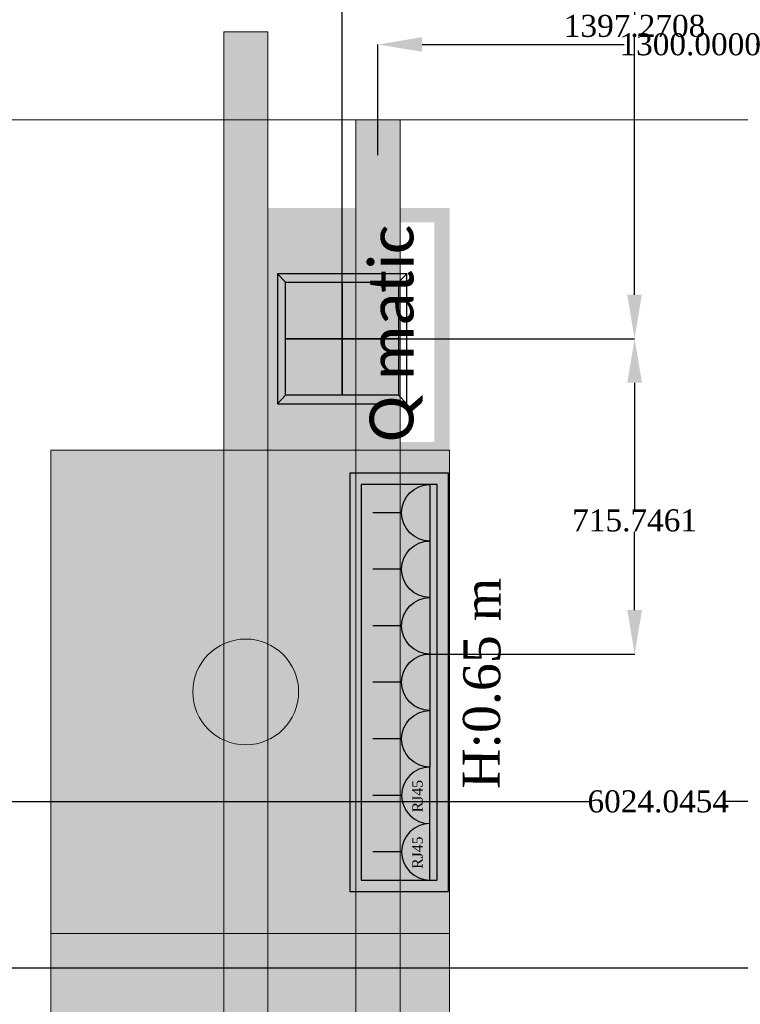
# Model space of a CAD drawing. Header units: inches. Extents: x -78787 to 29484, y -9517 to 23232.
# Tile 213 of 256: x 15390 to 17025, y 2560 to 4795. Entities that reach past the tile are written whole.
import ezdxf
from ezdxf import colors
from ezdxf.entities.mleader import LeaderData, LeaderLine
from ezdxf.math import Vec2, Vec3

# ---------------------------------------------------------------- set-up
doc = ezdxf.new("R2010")
doc.units = ezdxf.units.IN
doc.header["$MEASUREMENT"] = 0
doc.set_wipeout_variables(frame=1)
doc.linetypes.add('Wipeout_Contour', pattern=[1000, 0, -1000])
for name, color, linetype in [('- ავარიული განათება', 7, 'Continuous'), ('- განათება', 7, 'Continuous'), ('- მექანიკური ნაწილი', 7, 'Continuous'), ('- საშტეფცელო როზეტები', 7, 'Continuous')]:
    doc.layers.add(name, color=color, linetype=linetype)
for name, color, linetype, lineweight, true_color in [('2D Drafting - General_Pen_No__250', 7, 'Continuous', 13, 0xe8e8e8), ('New_2D Drafting - General_Pen_No__161', 7, 'Continuous', 13, 0x6a6a6a), ('New_2D Drafting - General_Pen_No__43', 7, 'Continuous', 18, 0xff6600)]:
    doc.layers.add(name, color=color, linetype=linetype, lineweight=lineweight, true_color=true_color)
doc.layers.add('New_2D Drafting - General_Pen_No__121', color=255, linetype='Continuous', lineweight=0)
doc.layers.add('New_Drawing & Figure_Pen_No__1', color=7, linetype='Continuous', lineweight=13)
doc.styles.add('CT', font='ARIALN.TTF', dxfattribs={"height": 200})
doc.styles.add('GENERATED_STYLE_4', font='calibril.ttf')
doc.styles.get("Standard").update_dxf_attribs({"font": 'arial.ttf'})
doc.dimstyles.get("Standard").update_dxf_attribs({"dimtxt": 0.18, "dimasz": 0.18, "dimexe": 0.18, "dimexo": 0.0625, "dimgap": 0.09, "dimtad": 0, "dimtih": 1, "dimtoh": 1, "dimdec": 4, "dimzin": 0, "dimdsep": 46, "dimtxsty": 'Standard', "dimcen": 0.09, "dimadec": 0, "dimazin": 0, "dimtfac": 1, "dimtdec": 4, "dimtofl": 0, "dimtmove": 0, "dimatfit": 3, "dimfxl": 1, "dimtolj": 1, "dimtzin": 0, "dimarcsym": 0})

# ---------------------------------------------------------------- blocks, each defined once
blk = doc.blocks.new('იატაკის 4 იანი ჩარჩო')
at = {"layer": '- საშტეფცელო როზეტები', "color": 5}
for p, q in [((-12008.3, -6506.7), (-12026.8, -6526.1)), ((-11751.8, -6506.7), (-11733.3, -6526.1)), ((-12026.8, -6526.1), (-11733.3, -6526.1))]:
    blk.add_line(p, q, dxfattribs=at)
for points in [[(-11733.3, -6526.1), (-11733.3, -6230.8), (-12026.8, -6230.8), (-12026.8, -6526.1)], [(-12026.8, -6230.8), (-12008.3, -6250.3)], [(-11751.8, -6250.3), (-11733.3, -6230.8)]]:
    blk.add_lwpolyline(points, dxfattribs=at)
for points in [[(-12008.3, -6250.3), (-11880, -6250.3), (-11880, -6378.5), (-12008.3, -6378.5)], [(-11880, -6250.3), (-11751.8, -6250.3), (-11751.8, -6378.5), (-11880, -6378.5)], [(-12008.3, -6378.5), (-11880, -6378.5), (-11880, -6506.7), (-12008.3, -6506.7)], [(-11880, -6378.5), (-11751.8, -6378.5), (-11751.8, -6506.7), (-11880, -6506.7)]]:
    blk.add_lwpolyline(points, close=True, dxfattribs=at)
blk = doc.blocks.new('- საშტეფცელო როზეტი IP22')
at = {"layer": '- საშტეფცელო როზეტები', "color": 5}
for p, q in [((8536.7, 3822.7), (8536.7, 3888.1)), ((8472.6, 3758.6), (8600.9, 3758.6))]:
    blk.add_line(p, q, dxfattribs=at)
blk.add_arc((8536.7, 3758.6), 64.1, 0, 180, dxfattribs=at)
blk = doc.blocks.new('socket')
at = {"layer": '- საშტეფცელო როზეტები', "color": 5}
for p, q in [((0, 64.1), (0, 129.5)), ((-64.1, 0), (64.1, 0))]:
    blk.add_line(p, q, dxfattribs=at)
blk.add_arc((0, 0), 64.1, 0, 180, dxfattribs=at)
at = {"layer": '- საშტეფცელო როზეტები', "color": 1, "insert": (-38.6, 40.2), "char_height": 23.657, "attachment_point": 1}
blk.add_mtext_dynamic_manual_height_columns('{\\fSylfaen|b0|i0|c0|p18;RJ45}', width=4.298, gutter_width=0.0538, heights=[0], dxfattribs=at)
blk = doc.blocks.new('_DotSmall')
at = {"color": 0, "linetype": 'ByBlock', "const_width": 0.5}
blk.add_lwpolyline([(-0.0625, 0, 1), (0.0625, 0, 1)], format="xyb", close=True, dxfattribs=at)
blk = doc.blocks.new('*D1154')
at = {"layer": '- განათება', "color": 0, "lineweight": -2, "transparency": 16777216}
for p, q in [((16202.8, 4488), (16202.8, 4739.2)), ((16302.8, 4739), (16761.4, 4739)), ((17402.8, 4739), (17060.6, 4739)), ((17502.8, 4488), (17502.8, 4739.2))]:
    blk.add_line(p, q, dxfattribs=at)
at = {"layer": '- განათება', "color": 0, "transparency": 16777216}
for points in [[(16302.8, 4755.7), (16302.8, 4722.4), (16202.8, 4739)], [(17402.8, 4755.7), (17402.8, 4722.4), (17502.8, 4739)]]:
    blk.add_solid(points, dxfattribs=at)
at = {"layer": 'Defpoints', "color": 0, "transparency": 16777216}
for p in [(17502.8, 4739), (16202.8, 4488), (17502.8, 4488)]:
    blk.add_point(p, dxfattribs=at)
at = {"layer": '- განათება', "color": 0, "transparency": 16777216, "insert": (16911, 4739), "char_height": 50, "attachment_point": 5}
blk.add_mtext('\\A1;{\\fSylfaen|b0|i0|c0|p18;1300.0000}', dxfattribs=at)
blk = doc.blocks.new('*D1303')
at = {"layer": '- საშტეფცელო როზეტები', "color": 0, "lineweight": -2, "transparency": 16777216}
for p, q in [((14505.9, 5468.3), (14505.9, 5231.9)), ((14605.9, 5232), (15067.2, 5232)), ((16021.3, 5232), (15366.2, 5232)), ((16121.3, 4071.1), (16121.3, 5232.2))]:
    blk.add_line(p, q, dxfattribs=at)
at = {"layer": '- საშტეფცელო როზეტები', "color": 0, "transparency": 16777216}
for points in [[(14605.9, 5248.7), (14605.9, 5215.4), (14505.9, 5232)], [(16021.3, 5248.7), (16021.3, 5215.4), (16121.3, 5232)]]:
    blk.add_solid(points, dxfattribs=at)
at = {"layer": 'Defpoints', "color": 0, "transparency": 16777216}
for p in [(14505.9, 5468.4), (14505.9, 5232), (16121.3, 4071.1)]:
    blk.add_point(p, dxfattribs=at)
at = {"layer": '- საშტეფცელო როზეტები', "color": 0, "transparency": 16777216, "insert": (15216.7, 5232), "char_height": 50, "attachment_point": 5}
blk.add_mtext('\\A1;{\\fSylfaen|b0|i0|c0|p18;1615.3389}', dxfattribs=at)
blk = doc.blocks.new('*D1304')
at = {"layer": '- საშტეფცელო როზეტები', "color": 0, "lineweight": -2, "transparency": 16777216}
for p, q in [((14506, 5468.4), (16784.9, 5468.4)), ((16784.7, 5368.4), (16784.7, 4806.4)), ((16784.7, 4171.1), (16784.7, 4755)), ((16121.3, 4071.1), (16784.9, 4071.1))]:
    blk.add_line(p, q, dxfattribs=at)
at = {"layer": '- საშტეფცელო როზეტები', "color": 0, "transparency": 16777216}
for points in [[(16768.1, 5368.4), (16801.4, 5368.4), (16784.7, 5468.4)], [(16768.1, 4171.1), (16801.4, 4171.1), (16784.7, 4071.1)]]:
    blk.add_solid(points, dxfattribs=at)
at = {"layer": 'Defpoints', "color": 0, "transparency": 16777216}
for p in [(14505.9, 5468.4), (16784.7, 5468.4), (16121.3, 4071.1)]:
    blk.add_point(p, dxfattribs=at)
at = {"layer": '- საშტეფცელო როზეტები', "color": 0, "transparency": 16777216, "insert": (16784.7, 4780.7), "char_height": 50, "attachment_point": 5}
blk.add_mtext('\\A1;{\\fSylfaen|b0|i0|c0|p18;1397.2708}', dxfattribs=at)
blk = doc.blocks.new('*D1305')
at = {"layer": '- საშტეფცელო როზეტები', "color": 0, "lineweight": -2, "transparency": 16777216}
for p, q in [((16784.8, 4071.1), (16784.7, 4071.1)), ((16784.9, 3971.1), (16784.9, 3684)), ((16784.9, 3455.3), (16784.9, 3632.7)), ((16320.6, 3355.3), (16785.1, 3355.3))]:
    blk.add_line(p, q, dxfattribs=at)
at = {"layer": '- საშტეფცელო როზეტები', "color": 0, "transparency": 16777216}
for points in [[(16768.2, 3971.1), (16801.6, 3971.1), (16784.9, 4071.1)], [(16768.2, 3455.3), (16801.6, 3455.3), (16784.9, 3355.3)]]:
    blk.add_solid(points, dxfattribs=at)
at = {"layer": 'Defpoints', "color": 0, "transparency": 16777216}
for p in [(16784.9, 4071.1), (16784.9, 4071.1), (16320.5, 3355.3)]:
    blk.add_point(p, dxfattribs=at)
at = {"layer": '- საშტეფცელო როზეტები', "color": 0, "transparency": 16777216, "insert": (16784.9, 3658.3), "char_height": 50, "attachment_point": 5}
blk.add_mtext('\\A1;{\\fSylfaen|b0|i0|c0|p18;715.7461}', dxfattribs=at)
blk = doc.blocks.new('*D1353')
at = {"layer": '- ავარიული განათება', "color": 0, "lineweight": -2, "transparency": 16777216}
for p, q in [((13781.8, 2565.3), (13781.8, 3020.7)), ((13881.8, 3020.5), (16686.1, 3020.5)), ((19705.9, 3020.5), (16990.9, 3020.5)), ((19805.9, 2825), (19805.9, 3020.7))]:
    blk.add_line(p, q, dxfattribs=at)
at = {"layer": '- ავარიული განათება', "color": 0, "transparency": 16777216}
for points in [[(13881.8, 3037.2), (13881.8, 3003.8), (13781.8, 3020.5)], [(19705.9, 3037.2), (19705.9, 3003.8), (19805.9, 3020.5)]]:
    blk.add_solid(points, dxfattribs=at)
at = {"layer": 'Defpoints', "color": 0, "transparency": 16777216}
for p in [(19805.9, 3020.5), (19805.9, 2824.9), (13781.8, 2565.3)]:
    blk.add_point(p, dxfattribs=at)
at = {"layer": '- ავარიული განათება', "color": 0, "transparency": 16777216, "insert": (16838.5, 3020.5), "char_height": 50, "attachment_point": 5}
blk.add_mtext('\\A1;{\\fSylfaen|b0|i0|c0|p18;6024.0454}', dxfattribs=at)

msp = doc.modelspace()

# ---------------------------------------------------------------- hatches: boundary and pattern name
at = {"layer": '- განათება', "linetype": 'Continuous', "lineweight": 0, "true_color": 0xbf4c00}
msp.add_hatch(color=22, dxfattribs=at).paths.add_polyline_path([(15952.78833, 517.01482), (15852.78833, 517.01482), (15852.78833, 4767.87126), (15952.78833, 4767.87126)])
at = {"layer": '- განათება', "linetype": 'Continuous', "lineweight": 18, "true_color": 0xff9955}
msp.add_hatch(color=21, dxfattribs=at).paths.add_polyline_path([(15902.78833, 3389.43962, 1), (15902.78833, 3149.43962, 1)])
msp.add_hatch(color=21, dxfattribs=at).paths.add_polyline_path([(15902.78833, 3389.43962, 1), (15902.78833, 3149.43962, 1)])
at = {"layer": '2D Drafting - General_Pen_No__250', "linetype": 'Continuous', "lineweight": 0, "true_color": 0xaeaeae}
h = msp.add_hatch(color=253, dxfattribs=at)
h.paths.add_polyline_path([(15894.28094, 3817.87131), (16365.07394, 3817.87131), (16365.07394, 4367.87126), (15894.28094, 4367.87126)])
h.paths.add_polyline_path([(16306.02477, 3911.14191), (16066.79828, 3911.14191), (16066.79828, 4274.64025), (16306.02477, 4274.64025)], flags=0)
at = {"layer": 'New_2D Drafting - General_Pen_No__121', "linetype": 'Continuous', "lineweight": 0}
msp.add_hatch(color=255, dxfattribs=at).paths.add_polyline_path([(16306.02477, 4274.64025), (16066.79828, 4274.64025), (16066.79828, 3911.10231), (16306.02477, 3911.10231)])
at = {"layer": 'New_2D Drafting - General_Pen_No__121', "linetype": 'Continuous', "lineweight": 0, "true_color": 0xf9f9f9}
msp.add_hatch(color=7, dxfattribs=at).paths.add_polyline_path([(16365.07394, 917.01482), (16365.07394, 2721.00794), (15460.50273, 2721.00794), (15460.50273, 917.01482)])
at = {"layer": 'New_2D Drafting - General_Pen_No__43', "linetype": 'Continuous', "lineweight": 0, "true_color": 0xf9863a}
msp.add_hatch(color=30, dxfattribs=at).paths.add_polyline_path([(16365.07394, 2721.00794), (16365.07394, 3817.87131), (15460.50273, 3817.87131), (15460.50273, 2721.00794)])

# ---------------------------------------------------------------- linework, layer by layer
at = {"layer": '- ავარიული განათება', "color": 3}
msp.add_lwpolyline([(2004, 2643.35514), (19725.10554, 2643.35514)], dxfattribs=at)
at = {"layer": '- განათება', "color": 252, "linetype": 'Continuous', "lineweight": 13, "flags": 128}
msp.add_lwpolyline([(15952.78833, 517.01482), (15852.78833, 517.01482), (15852.78833, 4767.87126), (15952.78833, 4767.87126)], close=True, dxfattribs=at)
at = {"layer": '- განათება', "color": 33, "linetype": 'Continuous', "lineweight": 20, "true_color": 0xb4a35c}
msp.add_circle((15902.78833, 3269.43962), 120, dxfattribs=at)
at = {"layer": '- საშტეფცელო როზეტები', "color": 5}
for points in [[(16138.89709, 3765.82966), (16138.89709, 2816.57985), (16362.8354, 2816.57985), (16362.8354, 3765.82966)], [(16164.58767, 3740.13909), (16164.58767, 2842.27042), (16337.14482, 2842.27042), (16337.14482, 3740.13909)]]:
    msp.add_lwpolyline(points, close=True, dxfattribs=at)
at = {"layer": 'New_2D Drafting - General_Pen_No__161', "color": 251, "linetype": 'Continuous', "lineweight": 13, "true_color": 0x6a6a6a, "flags": 128}
for points in [[(16365.07394, 2721.00794), (16365.07394, 3817.87131), (15460.50273, 3817.87131), (15460.50273, 2721.00794)], [(16365.07394, 917.01482), (16365.07394, 2721.00794), (15460.50273, 2721.00794), (15460.50273, 917.01482)]]:
    msp.add_lwpolyline(points, close=True, dxfattribs=at)

# ---------------------------------------------------------------- block references
at = {"layer": '- საშტეფცელო როზეტები', "xscale": -1, "rotation": 90}
for p in [(20079.05753, 12212.74721), (20079.05753, 12084.48026), (20079.05753, 11956.21331), (20079.05753, 11827.94635), (20079.05753, 11699.6794)]:
    msp.add_blockref('- საშტეფცელო როზეტი IP22', p, dxfattribs=at)
at = {"layer": '- საშტეფცელო როზეტები', "rotation": 90}
for p in [(16320.50055, 3034.67085), (16320.50055, 2906.4039)]:
    msp.add_blockref('socket', p, dxfattribs=at)

# ---------------------------------------------------------------- texts
at = {"layer": '- საშტეფცელო როზეტები', "color": 5, "insert": (16397.27281, 3528.73646), "char_height": 83.9644685, "attachment_point": 3, "rotation": 89.68932566}
msp.add_mtext_dynamic_manual_height_columns('{\\fSylfaen|b0|i0|c0|p18;H:0.65 m}', width=710.9466492, gutter_width=1.70068, heights=[0], dxfattribs=at)

# ---------------------------------------------------------------- dimensions: what is measured, and where the dimension line sits
at = {"layer": '- ავარიული განათება', "color": 1}
dim = msp.add_linear_dim(base=(19805.8777601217, 3020.5), p1=(13781.8324099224, 2565.2788862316), p2=(19805.8777601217, 2824.8980798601), text='{\\fSylfaen|b0|i0|c0|p18;<>}', dimstyle='Standard', override={"dimtxt": 50, "dimasz": 100}, dxfattribs=at)
dim.commit()
dim.dimension.update_dxf_attribs({"geometry": '*D1353', "text_midpoint": (16838.5, 3020.5), "dimtype": 160})
at = {"layer": '- განათება', "color": 1}
dim = msp.add_linear_dim(base=(17502.78822, 4739.0366), p1=(16202.78822, 4487.9634), p2=(17502.78822, 4487.9634), text='{\\fSylfaen|b0|i0|c0|p18;<>}', dimstyle='Standard', override={"dimtxt": 50, "dimasz": 100}, dxfattribs=at)
dim.commit()
dim.dimension.update_dxf_attribs({"geometry": '*D1154', "text_midpoint": (16910.98669, 4739.0366), "dimtype": 160})
at = {"layer": '- საშტეფცელო როზეტები', "color": 1}
dim = msp.add_linear_dim(base=(14505.93152, 5232.04085), p1=(16121.2704, 4071.0843), p2=(14505.93152, 5468.35514), angle=180, text='{\\fSylfaen|b0|i0|c0|p18;<>}', dimstyle='Standard', override={"dimtxt": 50, "dimasz": 100}, dxfattribs=at)
dim.commit()
dim.dimension.update_dxf_attribs({"geometry": '*D1303', "text_midpoint": (15216.70835, 5232.04085), "dimtype": 160})

# ---------------------------------------------------------------- leaders
at = {"layer": '- მექანიკური ნაწილი', "color": 7}
ml = msp.add_multileader_mtext('Standard', dxfattribs=at)
ml.set_content('{\\fSylfaen|b1|i0|c0|p18;\\C1;DB-HVAC\\C7;  \\fSylfaen|b0|i0|c0|p18;\\C1;QF-19          \\C7;N2XH-3X2.5}', color=7, style='CT')
ml.set_leader_properties()
ml.set_arrow_properties(name='DOTSMALL')
ml.build(insert=Vec2(0, 0))
ml.multileader.update_dxf_attribs({"has_dogleg": 0, "text_left_attachment_type": 6, "text_right_attachment_type": 6, "dogleg_length": 9, "arrow_head_size": 172.53719})
ctx = ml.context
ctx.base_point, ctx.char_height, ctx.arrow_head_size, ctx.landing_gap_size, ctx.plane_origin = Vec3(16030.06341, 1497.59797), 171.3007828, 172.53719, 57.5124, Vec3(-704.08497, -8987.92595)
ctx.left_attachment, ctx.right_attachment, ctx.text_align_type = 6, 6, 1
notes = []
notes.append((ctx, [(0, (1, 1, 0), (18038.39964, 1497.59797), (-1, 0), 6.4932, [(2, [(18983.49925, 2866.4071)], 0, [])])]))
ctx.mtext.insert, ctx.mtext.width, ctx.mtext.defined_height, ctx.mtext.alignment, ctx.mtext.flow_direction = Vec3(17030.98493, 1703.15891), 2531.4263669, 243.98464, 2, 5
for ctx, leaders in notes:
    for number, flags, end, landing, length, lines in leaders:
        leader = LeaderData()
        leader.index, (leader.has_last_leader_line, leader.has_dogleg_vector, leader.attachment_direction) = number, flags
        leader.last_leader_point, leader.dogleg_vector, leader.dogleg_length = Vec3(end), Vec3(landing), length
        for number, points, colour, breaks in lines:
            line = LeaderLine()
            line.index, line.vertices, line.color, line.breaks = number, Vec3.list(points), colors.encode_raw_color(colour), breaks
            leader.lines.append(line)
        ctx.leaders.append(leader)

# ---------------------------------------------------------------- next in the draw order: wipeouts: each hides what was drawn before it
at = {"color": 7, "linetype": 'Wipeout_Contour', "lineweight": 13, "ltscale": 133239.58171}
msp.add_wipeout([(16330.93312, 3836.40748), (16330.92352, 4335.60848), (16170.92252, 4335.60541), (16170.93212, 3836.40441)], dxfattribs=at).dxf.layer = 'New_Drawing & Figure_Pen_No__1'

# ---------------------------------------------------------------- next in the draw order: hatches: boundary and pattern name
at = {"layer": '- განათება', "linetype": 'Continuous', "lineweight": 0, "true_color": 0x20527f}
msp.add_hatch(color=167, dxfattribs=at).paths.add_polyline_path([(16252.78833, 717.01482), (16152.78833, 717.01482), (16152.78833, 4567.87126), (16252.78833, 4567.87126)])

# ---------------------------------------------------------------- next in the draw order: linework, layer by layer
at = {"layer": '- განათება', "color": 8, "linetype": 'Continuous', "lineweight": 15, "flags": 128}
msp.add_lwpolyline([(14302.78844, 717.01482), (14302.78844, 4567.87126), (17502.78822, 4567.87126), (17502.78822, 717.01482)], close=True, dxfattribs=at)
at = {"layer": '- განათება', "color": 252, "linetype": 'Continuous', "lineweight": 13, "flags": 128}
msp.add_lwpolyline([(16252.78833, 717.01482), (16152.78833, 717.01482), (16152.78833, 4567.87126), (16252.78833, 4567.87126)], close=True, dxfattribs=at)

# ---------------------------------------------------------------- next in the draw order: block references
at = {"layer": '- საშტეფცელო როზეტები'}
msp.add_blockref('იატაკის 4 იანი ჩარჩო', (28001.30784, 10449.58026), dxfattribs=at)

# ---------------------------------------------------------------- next in the draw order: texts
at = {"layer": 'New_Drawing & Figure_Pen_No__1', "color": 7, "linetype": 'Continuous', "lineweight": 13, "insert": (16304.05713, 3836.40697), "char_height": 100, "attachment_point": 7, "rotation": 90.00110131, "style": 'GENERATED_STYLE_4'}
msp.add_mtext('\\A1;{\\pql;\\fCalibri Light|b0|i0|c0|p0;\\W1.000000;Q matic}', dxfattribs=at)

# ---------------------------------------------------------------- next in the draw order: dimensions: what is measured, and where the dimension line sits
at = {"layer": '- საშტეფცელო როზეტები', "color": 1}
for base, p1, p2, picture, middle in [((16784.72841, 5468.35514), (16121.2704, 4071.0843), (14505.93152, 5468.35514), '*D1304', (16784.72841, 4780.69097)), ((16784.90841, 4071.0843), (16320.50055, 3355.33823), (16784.90841, 4071.0843), '*D1305', (16784.90841, 3658.33133))]:
    dim = msp.add_linear_dim(base=base, p1=p1, p2=p2, angle=90, text='{\\fSylfaen|b0|i0|c0|p18;<>}', dimstyle='Standard', override={"dimtxt": 50, "dimasz": 100}, dxfattribs=at)
    dim.commit()
    dim.dimension.update_dxf_attribs({"geometry": picture, "text_midpoint": middle, "dimtype": 160})

doc.saveas('drawing.dxf')
